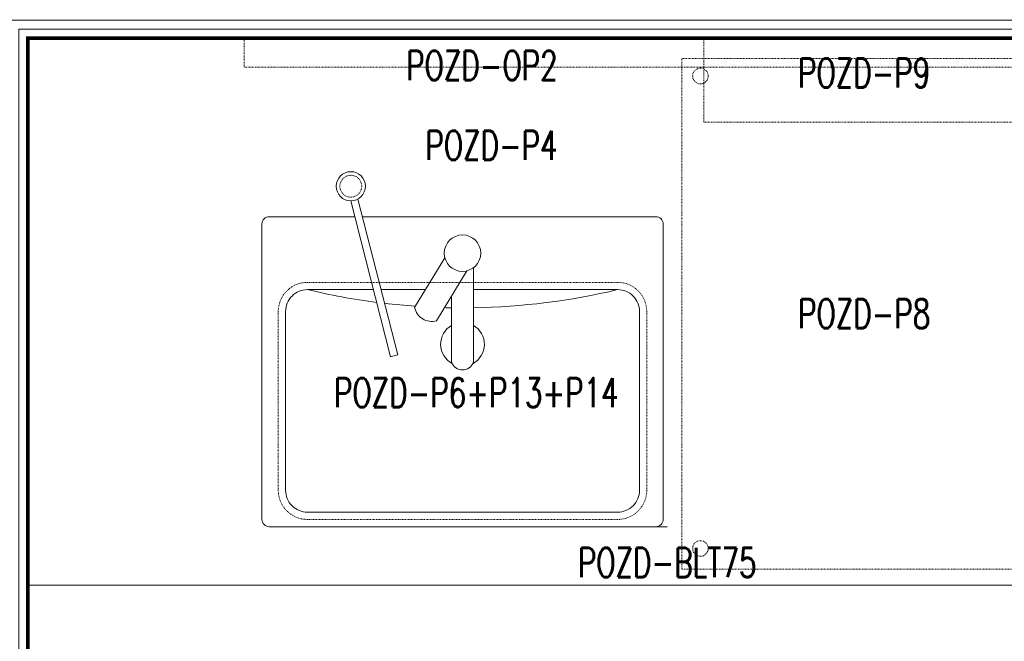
# Model space of a CAD drawing. Header units: metres. Extents: x 5541655 to 5588333, y 5589641 to 5627331.
# Tile 33 of 57: x 5585241 to 5585376, y 5626310 to 5626395. Entities that reach past the tile are written whole.
import ezdxf

# ---------------------------------------------------------------- set-up
doc = ezdxf.new("R2010")
doc.units = ezdxf.units.M
doc.header["$MEASUREMENT"] = 0
doc.linetypes.add('DASHED', pattern=[19.05, 12.7, -6.35])
doc.linetypes.add('DASHED2', pattern=[0.375, 0.25, -0.125])
doc.layers.get('0').update_dxf_attribs({"linetype": 'CONTINUOUS', "lineweight": 18})
doc.layers.get('Defpoints').update_dxf_attribs({"linetype": 'CONTINUOUS'})
doc.layers.add('Budowlane - Sciany Wew', color=7, linetype='CONTINUOUS')
doc.layers.add('Ściany', color=51, linetype='CONTINUOUS')
doc.layers.add('MEBLE PKN', color=150, linetype='CONTINUOUS', lineweight=20)
doc.styles.add('2', font='simplex.shx', dxfattribs={"width": 0.5})
doc.styles.add('JACEK_07', font='SIMPLEX.SHX', dxfattribs={"width": 0.7})
doc.dimstyles.new('POZD_WYM', dxfattribs={"dimscale": 0.2, "dimtxt": 30, "dimasz": 1, "dimexe": 1, "dimexo": 1, "dimgap": 12, "dimtad": 1, "dimdec": 0, "dimdsep": 46, "dimtxsty": '2', "dimblk": 'ARS_dim-arch', "dimcen": 2, "dimdle": 20, "dimse1": 1, "dimse2": 1, "dimclrd": 256, "dimclre": 256, "dimclrt": 256, "dimazin": 2, "dimtp": 0.5, "dimtm": 0.5, "dimtfac": 0.285714, "dimtdec": 0, "dimtix": 1, "dimtmove": 0, "dimatfit": 3, "dimldrblk": 'ARS_dim-arch', "dimfxl": 1, "dimtolj": 1, "dimtzin": 12, "dimarcsym": 0})

# ---------------------------------------------------------------- blocks, each defined once
blk = doc.blocks.new('ARS_dim-arch')
for points in [[(0, -15), (0, 15)], [(-15, 0), (15, 0)]]:
    blk.add_lwpolyline(points)
at = {"color": 100}
blk.add_lwpolyline([(-10.61, -10.61), (10.61, 10.61)], dxfattribs=at)
blk = doc.blocks.new('*D318')
at = {"lineweight": -2, "transparency": 16777216}
blk.add_line((88.67, -93.08), (-87.42, -93.08), dxfattribs=at)
at = {"layer": 'Defpoints', "color": 0, "transparency": 16777216}
for p in [(-87.62, -75), (88.87, -75), (-87.62, -93.08)]:
    blk.add_point(p, dxfattribs=at)
at = {"linetype": 'ByBlock', "lineweight": -2, "transparency": 16777216, "xscale": 0.2, "yscale": 0.2, "zscale": 0.2, "rotation": 180}
blk.add_blockref('ARS_dim-arch', (-87.62, -93.08), dxfattribs=at)
at = {"linetype": 'ByBlock', "lineweight": -2, "transparency": 16777216, "xscale": 0.2, "yscale": 0.2, "zscale": 0.2}
blk.add_blockref('ARS_dim-arch', (88.87, -93.08), dxfattribs=at)
at = {"transparency": 16777216, "insert": (0.63, -87.68), "char_height": 6, "attachment_point": 5, "style": '2'}
blk.add_mtext('\\A1;176', dxfattribs=at)
blk = doc.blocks.new('*U317')
at = {"color": 253, "linetype": 'DASHED', "ltscale": 0.25, "true_color": 0x9e9e9e}
blk.add_line((0, -67), (-2, -67), dxfattribs=at)
blk.add_lwpolyline([(-87.62, 0), (88.87, 0), (88.87, -75), (-87.62, -75)], close=True)
at = {"color": 253, "linetype": 'DASHED2', "ltscale": 0.1, "true_color": 0x9e9e9e}
for points in [[(58, -4), (-58, -4), (-58, 0), (58, 0)], [(49, 0), (5, 0), (5, -11.53), (49, -11.53)]]:
    blk.add_lwpolyline(points, close=True, dxfattribs=at)
blk.add_lwpolyline([(52, -72.8), (2, -72.8), (2, -2.8), (52, -2.8), (52, -72.8)], dxfattribs=at)
for points in [[(-43.38, -22.33), (-37.91, -43.7), (-36.94, -43.45), (-42.41, -22.08)], [(-33.13, -34.5), (-39.23, -34.5)]]:
    blk.add_lwpolyline(points)
for points in [[(-41.79, -24.5), (-1.56, -24.5, -0.414214), (-0.56, -25.5), (-0.56, -66, -0.414214), (-1.56, -67), (-54.56, -67, -0.414214), (-55.56, -66), (-55.56, -25.5, -0.414214), (-54.56, -24.5), (-42.82, -24.5)], [(-27.49, -31.93), (-31.63, -38.78, -0.428571), (-34.63, -36.96), (-30.48, -30.12)], [(-26.56, -31.5), (-26.56, -44.5, -0.666667), (-29.56, -44.5), (-29.56, -35.35)], [(-40.26, -34.5), (-49.31, -34.5, 0.414214), (-52.31, -37.5), (-52.31, -62, 0.414214), (-49.31, -65), (-6.81, -65, 0.414214), (-3.81, -62), (-3.81, -37.5)], [(-3.81, -37.5, 0.414214), (-6.81, -34.5), (-26.56, -34.5)]]:
    blk.add_lwpolyline(points, format="xyb")
blk.add_lwpolyline([(-2.81, -37.5, 0.414214), (-6.81, -33.5), (-49.31, -33.5, 0.414214), (-53.31, -37.5), (-53.31, -62, 0.414214), (-49.31, -66), (-6.81, -66, 0.414214), (-2.81, -62)], format="xyb", close=True, dxfattribs=at)
for centre, radius in [((4.55, -5.22), 1.07), ((-43.37, -20.33), 1.5), ((4.55, -69.98), 1.07)]:
    blk.add_circle(centre, radius, dxfattribs=at)
for centre, radius in [((-43.37, -20.33), 2), ((-28.06, -29.5), 2.5)]:
    blk.add_circle(centre, radius)
for centre, radius, start, end in [((-28.06, 54.56), 91.56, 256.5803, 262.6211), ((-28.06, 54.56), 91.56, 270.9387, 283.4197), ((-28.06, 54.56), 91.56, 263.2931, 265.958), ((-28.06, 54.56), 91.56, 268.4486, 269.0602), ((-28.06, -42), 3, 120.0259, 241.3754), ((-28.06, -42), 3, 298.6246, 60)]:
    blk.add_arc(centre, radius, start, end)
at = {"color": 7, "char_height": 4, "style": 'JACEK_07'}
for s, insert, width, attachment_point in [('\\pxqr;POZD-OP2', (-15.02, -1.77), 41.1867, 3), ('\\pxqc;POZD-P9', (52, -2.8), 50, 3), ('\\pxqr;POZD-P4', (-15.02, -12.73), 41.1867, 3), ('POZD-P8', (27, -37.8), 50, 5), ('POZD-P6+P13+P14', (-6.67, -46.62), 41.1867, 3), ('\\pxqc;POZD-BLT75', (20, -69.91), 40, 3)]:
    blk.add_mtext(s, dxfattribs=dict(at, insert=insert, width=width, attachment_point=attachment_point))
dim = blk.add_linear_dim(base=(-87.62, -93.08), p1=(88.87, -75), p2=(-87.62, -75), angle=180, dimstyle='POZD_WYM')
dim.commit()
dim.dimension.update_dxf_attribs({"geometry": '*D318', "text_midpoint": (0.63, -87.68)})

msp = doc.modelspace()

# ---------------------------------------------------------------- linework, layer by layer
at = {"layer": 'Budowlane - Sciany Wew', "color": 251, "linetype": 'Continuous', "lineweight": 20}
for points in [[(5585044.55, 5626012.75), (5585044.55, 5626017.75), (5584999.82, 5626017.75), (5584999.82, 5626170.25), (5585024.82, 5626170.25), (5585024.82, 5626175.25), (5584999.82, 5626175.25), (5584999.82, 5626395.25), (5585224.82, 5626395.25), (5585224.82, 5626175.25), (5585129.82, 5626175.25), (5585129.82, 5626170.25), (5585244.82, 5626170.25), (5585244.82, 5626175.25), (5585239.82, 5626175.25), (5585239.82, 5626395.2), (5585421.37, 5626395.2), (5585421.37, 5626175.25), (5585349.82, 5626175.25), (5585349.82, 5626170.25), (5585444.37, 5626170.2), (5585444.37, 5626017.75), (5585159.55, 5626017.75), (5585159.55, 5626012.75)], [(5585045.8, 5626011.5), (5585045.8, 5626019), (5585001.07, 5626019), (5585001.07, 5626169), (5585026.07, 5626169), (5585026.07, 5626176.5), (5585001.07, 5626176.5), (5585001.07, 5626394), (5585223.57, 5626394), (5585223.57, 5626176.5), (5585128.57, 5626176.5), (5585128.57, 5626169), (5585246.07, 5626169), (5585246.07, 5626176.5), (5585241.07, 5626176.5), (5585241.07, 5626393.95), (5585420.12, 5626393.95), (5585420.12, 5626176.5), (5585348.57, 5626176.5), (5585348.57, 5626169), (5585443.12, 5626168.95), (5585443.12, 5626019), (5585158.3, 5626019), (5585158.3, 5626011.5)]]:
    msp.add_lwpolyline(points, dxfattribs=at)
at = {"layer": 'Ściany', "color": 0, "const_width": 0.5}
msp.add_lwpolyline([(5585047.05, 5626010.25), (5585047.05, 5626020.25), (5585002.32, 5626020.25), (5585002.32, 5626167.75), (5585027.32, 5626167.75), (5585027.32, 5626177.75), (5585002.32, 5626177.75), (5585002.32, 5626392.75), (5585222.32, 5626392.75), (5585222.32, 5626177.75), (5585127.32, 5626177.75), (5585127.32, 5626167.75), (5585247.32, 5626167.75), (5585247.32, 5626177.75), (5585242.32, 5626177.75), (5585242.32, 5626392.7), (5585418.87, 5626392.7), (5585418.87, 5626177.75), (5585347.32, 5626177.75), (5585347.32, 5626167.75), (5585441.87, 5626167.7), (5585441.87, 5626020.25), (5585157.05, 5626020.25), (5585157.05, 5626010.25)], dxfattribs=at)

# ---------------------------------------------------------------- block references
at = {"layer": 'MEBLE PKN'}
msp.add_blockref('*U317', (5585329.95, 5626392.75), dxfattribs=at)

doc.saveas('drawing.dxf')
